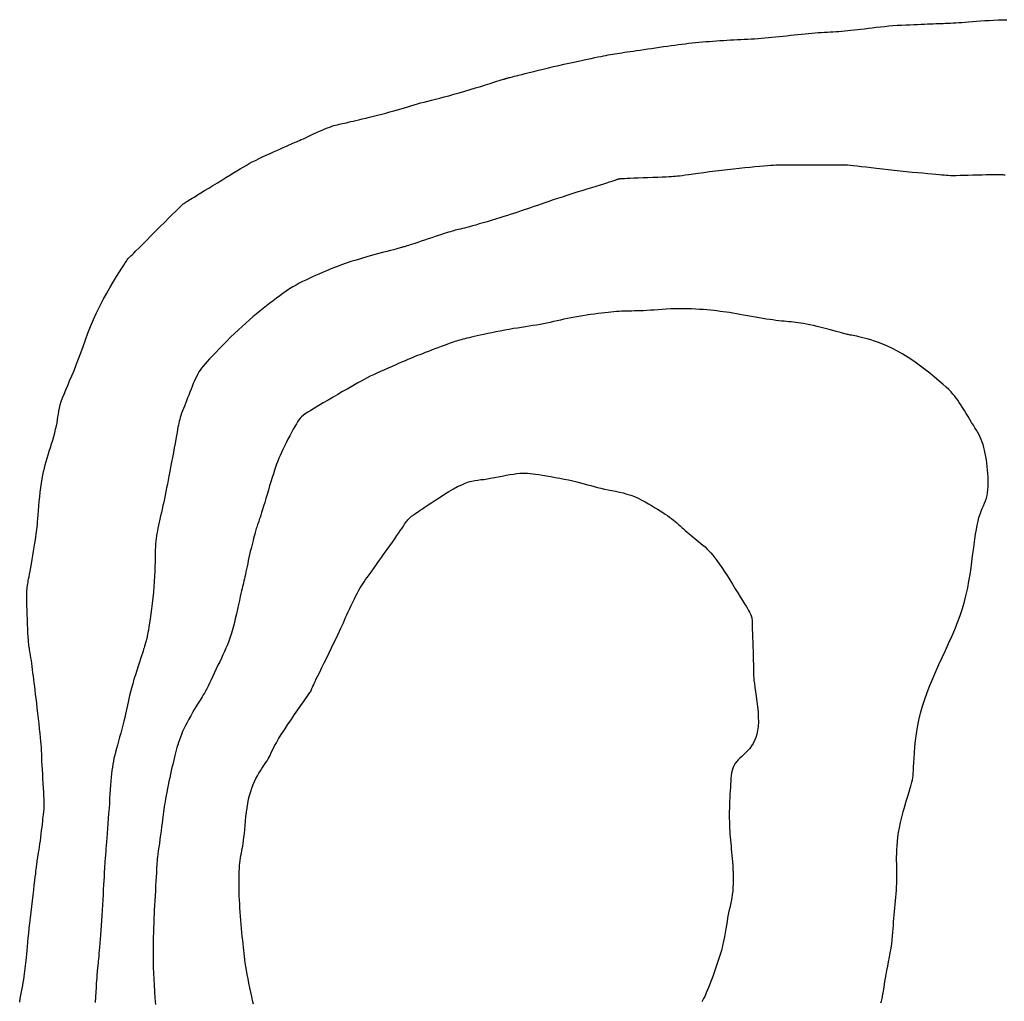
# Model space of a CAD drawing. Header units: millimetres. Extents: x 32690613 to 32693367, y 5343692 to 5344708.
# Tile 129 of 256: x 32692222 to 32692240, y 5344170 to 5344188. Entities that reach past the tile are written whole.
import ezdxf

# ---------------------------------------------------------------- set-up
doc = ezdxf.new("R2010")
doc.units = ezdxf.units.MM
doc.header["$LTSCALE"] = 20
for name, color, linetype in [('02-DGM_HL_495.00', 142, 'Continuous'), ('02-DGM_HL_495.50', 152, 'Continuous'), ('02-DGM_HL_496.00', 162, 'Continuous'), ('02-DGM_HL_496.50', 172, 'Continuous')]:
    doc.layers.add(name, color=color, linetype=linetype)

msp = doc.modelspace()

# ---------------------------------------------------------------- linework, layer by layer
at = {"layer": '02-DGM_HL_495.00', "elevation": 495, "flags": 128}
msp.add_lwpolyline([(32692221.82, 5344169.653), (32692221.831, 5344169.715), (32692221.843, 5344169.777), (32692221.854, 5344169.837), (32692221.864, 5344169.897), (32692221.875, 5344169.954), (32692221.884, 5344170.01), (32692221.893, 5344170.064), (32692221.902, 5344170.116), (32692221.909, 5344170.165), (32692221.915, 5344170.213), (32692221.921, 5344170.261), (32692221.927, 5344170.309), (32692221.932, 5344170.358), (32692221.937, 5344170.41), (32692221.942, 5344170.466), (32692221.948, 5344170.526), (32692221.954, 5344170.592), (32692221.961, 5344170.662), (32692221.968, 5344170.738), (32692221.976, 5344170.819), (32692221.985, 5344170.905), (32692221.994, 5344170.995), (32692222.004, 5344171.089), (32692222.015, 5344171.187), (32692222.027, 5344171.289), (32692222.039, 5344171.393), (32692222.051, 5344171.496), (32692222.064, 5344171.597), (32692222.075, 5344171.693), (32692222.086, 5344171.782), (32692222.096, 5344171.862), (32692222.104, 5344171.931), (32692222.111, 5344171.987), (32692222.116, 5344172.033), (32692222.12, 5344172.07), (32692222.124, 5344172.1), (32692222.127, 5344172.125), (32692222.129, 5344172.148), (32692222.132, 5344172.17), (32692222.136, 5344172.195), (32692222.14, 5344172.223), (32692222.146, 5344172.255), (32692222.152, 5344172.29), (32692222.158, 5344172.33), (32692222.165, 5344172.374), (32692222.173, 5344172.422), (32692222.18, 5344172.473), (32692222.188, 5344172.529), (32692222.196, 5344172.588), (32692222.204, 5344172.649), (32692222.212, 5344172.711), (32692222.219, 5344172.773), (32692222.227, 5344172.833), (32692222.233, 5344172.89), (32692222.239, 5344172.941), (32692222.244, 5344172.987), (32692222.249, 5344173.025), (32692222.252, 5344173.057), (32692222.255, 5344173.082), (32692222.258, 5344173.104), (32692222.259, 5344173.121), (32692222.261, 5344173.136), (32692222.263, 5344173.15), (32692222.264, 5344173.163), (32692222.265, 5344173.176), (32692222.266, 5344173.192), (32692222.267, 5344173.21), (32692222.268, 5344173.234), (32692222.267, 5344173.263), (32692222.267, 5344173.3), (32692222.265, 5344173.347), (32692222.262, 5344173.403), (32692222.259, 5344173.471), (32692222.254, 5344173.548), (32692222.249, 5344173.631), (32692222.244, 5344173.716), (32692222.238, 5344173.802), (32692222.233, 5344173.884), (32692222.229, 5344173.961), (32692222.225, 5344174.028), (32692222.223, 5344174.084), (32692222.221, 5344174.131), (32692222.22, 5344174.173), (32692222.218, 5344174.211), (32692222.217, 5344174.249), (32692222.214, 5344174.291), (32692222.211, 5344174.338), (32692222.206, 5344174.395), (32692222.199, 5344174.463), (32692222.191, 5344174.541), (32692222.182, 5344174.626), (32692222.172, 5344174.717), (32692222.161, 5344174.811), (32692222.15, 5344174.906), (32692222.14, 5344174.999), (32692222.129, 5344175.089), (32692222.119, 5344175.173), (32692222.11, 5344175.251), (32692222.102, 5344175.324), (32692222.093, 5344175.394), (32692222.086, 5344175.46), (32692222.078, 5344175.523), (32692222.07, 5344175.584), (32692222.062, 5344175.644), (32692222.055, 5344175.703), (32692222.047, 5344175.76), (32692222.039, 5344175.815), (32692222.032, 5344175.868), (32692222.025, 5344175.917), (32692222.018, 5344175.961), (32692222.012, 5344176.001), (32692222.006, 5344176.035), (32692222.001, 5344176.063), (32692221.996, 5344176.088), (32692221.992, 5344176.111), (32692221.989, 5344176.136), (32692221.985, 5344176.164), (32692221.982, 5344176.199), (32692221.978, 5344176.242), (32692221.975, 5344176.297), (32692221.971, 5344176.364), (32692221.967, 5344176.442), (32692221.964, 5344176.527), (32692221.96, 5344176.616), (32692221.957, 5344176.705), (32692221.954, 5344176.79), (32692221.951, 5344176.869), (32692221.95, 5344176.938), (32692221.949, 5344176.994), (32692221.948, 5344177.038), (32692221.948, 5344177.072), (32692221.949, 5344177.097), (32692221.95, 5344177.115), (32692221.951, 5344177.129), (32692221.952, 5344177.138), (32692221.953, 5344177.146), (32692221.953, 5344177.153), (32692221.954, 5344177.161), (32692221.954, 5344177.168), (32692221.955, 5344177.177), (32692221.956, 5344177.186), (32692221.957, 5344177.197), (32692221.958, 5344177.21), (32692221.961, 5344177.224), (32692221.963, 5344177.241), (32692221.967, 5344177.262), (32692221.972, 5344177.286), (32692221.977, 5344177.315), (32692221.983, 5344177.349), (32692221.991, 5344177.39), (32692222, 5344177.437), (32692222.01, 5344177.493), (32692222.021, 5344177.557), (32692222.033, 5344177.627), (32692222.046, 5344177.702), (32692222.059, 5344177.778), (32692222.072, 5344177.855), (32692222.085, 5344177.929), (32692222.096, 5344177.999), (32692222.106, 5344178.062), (32692222.115, 5344178.117), (32692222.122, 5344178.165), (32692222.128, 5344178.21), (32692222.134, 5344178.252), (32692222.138, 5344178.295), (32692222.143, 5344178.34), (32692222.147, 5344178.391), (32692222.152, 5344178.449), (32692222.158, 5344178.517), (32692222.163, 5344178.592), (32692222.17, 5344178.673), (32692222.177, 5344178.757), (32692222.186, 5344178.844), (32692222.195, 5344178.93), (32692222.204, 5344179.015), (32692222.215, 5344179.095), (32692222.227, 5344179.169), (32692222.24, 5344179.239), (32692222.254, 5344179.304), (32692222.269, 5344179.367), (32692222.285, 5344179.427), (32692222.302, 5344179.488), (32692222.32, 5344179.548), (32692222.339, 5344179.61), (32692222.359, 5344179.675), (32692222.38, 5344179.741), (32692222.4, 5344179.809), (32692222.421, 5344179.876), (32692222.44, 5344179.943), (32692222.458, 5344180.009), (32692222.474, 5344180.073), (32692222.488, 5344180.133), (32692222.499, 5344180.19), (32692222.508, 5344180.245), (32692222.516, 5344180.298), (32692222.524, 5344180.35), (32692222.533, 5344180.403), (32692222.545, 5344180.458), (32692222.559, 5344180.515), (32692222.577, 5344180.576), (32692222.6, 5344180.642), (32692222.627, 5344180.712), (32692222.658, 5344180.788), (32692222.693, 5344180.869), (32692222.729, 5344180.955), (32692222.768, 5344181.047), (32692222.808, 5344181.143), (32692222.848, 5344181.245), (32692222.889, 5344181.353), (32692222.93, 5344181.465), (32692222.972, 5344181.581), (32692223.016, 5344181.7), (32692223.062, 5344181.821), (32692223.111, 5344181.944), (32692223.163, 5344182.068), (32692223.218, 5344182.191), (32692223.278, 5344182.314), (32692223.34, 5344182.433), (32692223.404, 5344182.549), (32692223.466, 5344182.659), (32692223.527, 5344182.761), (32692223.583, 5344182.853), (32692223.634, 5344182.935), (32692223.677, 5344183.004), (32692223.713, 5344183.059), (32692223.74, 5344183.102), (32692223.761, 5344183.133), (32692223.776, 5344183.156), (32692223.787, 5344183.171), (32692223.795, 5344183.181), (32692223.801, 5344183.188), (32692223.806, 5344183.193), (32692223.811, 5344183.197), (32692223.817, 5344183.203), (32692223.828, 5344183.213), (32692223.843, 5344183.228), (32692223.865, 5344183.249), (32692223.895, 5344183.279), (32692223.935, 5344183.319), (32692223.987, 5344183.37), (32692224.052, 5344183.435), (32692224.126, 5344183.509), (32692224.207, 5344183.59), (32692224.291, 5344183.674), (32692224.376, 5344183.759), (32692224.458, 5344183.841), (32692224.533, 5344183.917), (32692224.599, 5344183.983), (32692224.653, 5344184.037), (32692224.697, 5344184.079), (32692224.73, 5344184.112), (32692224.757, 5344184.138), (32692224.777, 5344184.156), (32692224.794, 5344184.171), (32692224.807, 5344184.182), (32692224.821, 5344184.191), (32692224.835, 5344184.201), (32692224.851, 5344184.212), (32692224.871, 5344184.224), (32692224.895, 5344184.238), (32692224.924, 5344184.256), (32692224.96, 5344184.278), (32692225.003, 5344184.304), (32692225.055, 5344184.336), (32692225.115, 5344184.373), (32692225.184, 5344184.415), (32692225.258, 5344184.46), (32692225.336, 5344184.508), (32692225.415, 5344184.557), (32692225.495, 5344184.605), (32692225.571, 5344184.653), (32692225.644, 5344184.697), (32692225.71, 5344184.738), (32692225.772, 5344184.776), (32692225.829, 5344184.81), (32692225.885, 5344184.843), (32692225.939, 5344184.874), (32692225.994, 5344184.905), (32692226.05, 5344184.935), (32692226.11, 5344184.965), (32692226.173, 5344184.996), (32692226.239, 5344185.027), (32692226.306, 5344185.058), (32692226.373, 5344185.089), (32692226.437, 5344185.117), (32692226.497, 5344185.144), (32692226.552, 5344185.169), (32692226.6, 5344185.19), (32692226.64, 5344185.208), (32692226.673, 5344185.223), (32692226.699, 5344185.235), (32692226.721, 5344185.245), (32692226.739, 5344185.254), (32692226.756, 5344185.261), (32692226.772, 5344185.269), (32692226.789, 5344185.276), (32692226.807, 5344185.284), (32692226.828, 5344185.293), (32692226.852, 5344185.303), (32692226.879, 5344185.314), (32692226.909, 5344185.327), (32692226.942, 5344185.342), (32692226.98, 5344185.358), (32692227.021, 5344185.377), (32692227.067, 5344185.398), (32692227.115, 5344185.421), (32692227.166, 5344185.445), (32692227.219, 5344185.469), (32692227.271, 5344185.493), (32692227.322, 5344185.515), (32692227.371, 5344185.537), (32692227.417, 5344185.555), (32692227.459, 5344185.571), (32692227.498, 5344185.584), (32692227.533, 5344185.596), (32692227.567, 5344185.605), (32692227.599, 5344185.613), (32692227.63, 5344185.621), (32692227.662, 5344185.627), (32692227.694, 5344185.635), (32692227.728, 5344185.642), (32692227.763, 5344185.65), (32692227.802, 5344185.659), (32692227.843, 5344185.669), (32692227.888, 5344185.68), (32692227.937, 5344185.691), (32692227.991, 5344185.704), (32692228.05, 5344185.719), (32692228.115, 5344185.734), (32692228.184, 5344185.751), (32692228.257, 5344185.769), (32692228.331, 5344185.787), (32692228.407, 5344185.806), (32692228.482, 5344185.826), (32692228.555, 5344185.845), (32692228.626, 5344185.864), (32692228.693, 5344185.883), (32692228.756, 5344185.902), (32692228.817, 5344185.921), (32692228.877, 5344185.939), (32692228.935, 5344185.957), (32692228.993, 5344185.974), (32692229.053, 5344185.991), (32692229.113, 5344186.009), (32692229.177, 5344186.025), (32692229.243, 5344186.042), (32692229.312, 5344186.06), (32692229.384, 5344186.078), (32692229.461, 5344186.097), (32692229.542, 5344186.118), (32692229.628, 5344186.141), (32692229.719, 5344186.166), (32692229.815, 5344186.193), (32692229.914, 5344186.222), (32692230.014, 5344186.252), (32692230.113, 5344186.282), (32692230.207, 5344186.311), (32692230.295, 5344186.339), (32692230.375, 5344186.364), (32692230.443, 5344186.385), (32692230.498, 5344186.403), (32692230.541, 5344186.416), (32692230.575, 5344186.427), (32692230.599, 5344186.434), (32692230.617, 5344186.44), (32692230.629, 5344186.444), (32692230.638, 5344186.446), (32692230.644, 5344186.448), (32692230.65, 5344186.45), (32692230.656, 5344186.452), (32692230.663, 5344186.454), (32692230.669, 5344186.456), (32692230.676, 5344186.458), (32692230.685, 5344186.46), (32692230.695, 5344186.462), (32692230.706, 5344186.466), (32692230.72, 5344186.469), (32692230.736, 5344186.474), (32692230.757, 5344186.479), (32692230.782, 5344186.486), (32692230.813, 5344186.494), (32692230.851, 5344186.503), (32692230.897, 5344186.515), (32692230.952, 5344186.529), (32692231.016, 5344186.545), (32692231.089, 5344186.563), (32692231.169, 5344186.583), (32692231.255, 5344186.604), (32692231.344, 5344186.626), (32692231.437, 5344186.648), (32692231.531, 5344186.671), (32692231.626, 5344186.693), (32692231.719, 5344186.714), (32692231.81, 5344186.734), (32692231.898, 5344186.753), (32692231.984, 5344186.772), (32692232.065, 5344186.789), (32692232.141, 5344186.805), (32692232.213, 5344186.82), (32692232.278, 5344186.833), (32692232.337, 5344186.845), (32692232.39, 5344186.856), (32692232.438, 5344186.866), (32692232.483, 5344186.875), (32692232.525, 5344186.883), (32692232.566, 5344186.891), (32692232.606, 5344186.898), (32692232.645, 5344186.904), (32692232.686, 5344186.911), (32692232.729, 5344186.917), (32692232.774, 5344186.923), (32692232.821, 5344186.93), (32692232.87, 5344186.937), (32692232.923, 5344186.944), (32692232.98, 5344186.952), (32692233.04, 5344186.961), (32692233.104, 5344186.97), (32692233.171, 5344186.98), (32692233.242, 5344186.991), (32692233.313, 5344187.002), (32692233.386, 5344187.013), (32692233.459, 5344187.024), (32692233.531, 5344187.035), (32692233.601, 5344187.045), (32692233.67, 5344187.054), (32692233.736, 5344187.063), (32692233.8, 5344187.072), (32692233.863, 5344187.08), (32692233.926, 5344187.087), (32692233.987, 5344187.094), (32692234.049, 5344187.1), (32692234.111, 5344187.107), (32692234.174, 5344187.113), (32692234.237, 5344187.119), (32692234.301, 5344187.124), (32692234.365, 5344187.129), (32692234.429, 5344187.134), (32692234.493, 5344187.139), (32692234.557, 5344187.143), (32692234.621, 5344187.148), (32692234.684, 5344187.151), (32692234.748, 5344187.155), (32692234.811, 5344187.158), (32692234.874, 5344187.161), (32692234.936, 5344187.164), (32692234.999, 5344187.167), (32692235.061, 5344187.171), (32692235.124, 5344187.174), (32692235.186, 5344187.178), (32692235.249, 5344187.183), (32692235.312, 5344187.187), (32692235.375, 5344187.193), (32692235.439, 5344187.198), (32692235.503, 5344187.204), (32692235.568, 5344187.21), (32692235.634, 5344187.217), (32692235.702, 5344187.224), (32692235.77, 5344187.232), (32692235.838, 5344187.24), (32692235.906, 5344187.248), (32692235.973, 5344187.255), (32692236.04, 5344187.262), (32692236.105, 5344187.269), (32692236.168, 5344187.275), (32692236.23, 5344187.28), (32692236.289, 5344187.284), (32692236.346, 5344187.288), (32692236.403, 5344187.292), (32692236.457, 5344187.295), (32692236.511, 5344187.298), (32692236.564, 5344187.301), (32692236.617, 5344187.304), (32692236.669, 5344187.307), (32692236.721, 5344187.311), (32692236.774, 5344187.315), (32692236.827, 5344187.32), (32692236.882, 5344187.325), (32692236.939, 5344187.331), (32692236.997, 5344187.337), (32692237.058, 5344187.344), (32692237.122, 5344187.352), (32692237.188, 5344187.36), (32692237.256, 5344187.368), (32692237.327, 5344187.377), (32692237.4, 5344187.386), (32692237.474, 5344187.394), (32692237.55, 5344187.402), (32692237.626, 5344187.409), (32692237.704, 5344187.415), (32692237.782, 5344187.421), (32692237.86, 5344187.425), (32692237.936, 5344187.43), (32692238.01, 5344187.433), (32692238.082, 5344187.436), (32692238.151, 5344187.439), (32692238.216, 5344187.442), (32692238.276, 5344187.444), (32692238.332, 5344187.446), (32692238.385, 5344187.448), (32692238.434, 5344187.45), (32692238.482, 5344187.452), (32692238.527, 5344187.454), (32692238.572, 5344187.456), (32692238.615, 5344187.457), (32692238.659, 5344187.459), (32692238.704, 5344187.461), (32692238.749, 5344187.463), (32692238.797, 5344187.465), (32692238.846, 5344187.468), (32692238.899, 5344187.471), (32692238.955, 5344187.474), (32692239.015, 5344187.479), (32692239.079, 5344187.484), (32692239.148, 5344187.489), (32692239.22, 5344187.495), (32692239.296, 5344187.5), (32692239.373, 5344187.506), (32692239.452, 5344187.511), (32692239.533, 5344187.515), (32692239.614, 5344187.519), (32692239.695, 5344187.522), (32692239.775, 5344187.524)], dxfattribs=at)
at = {"layer": '02-DGM_HL_495.50', "elevation": 495.5, "flags": 128}
msp.add_lwpolyline([(32692239.746, 5344184.698), (32692239.727, 5344184.698), (32692239.709, 5344184.699), (32692239.69, 5344184.7), (32692239.668, 5344184.701), (32692239.642, 5344184.702), (32692239.611, 5344184.702), (32692239.572, 5344184.703), (32692239.525, 5344184.703), (32692239.468, 5344184.702), (32692239.4, 5344184.7), (32692239.324, 5344184.698), (32692239.242, 5344184.696), (32692239.158, 5344184.693), (32692239.073, 5344184.691), (32692238.992, 5344184.689), (32692238.917, 5344184.687), (32692238.851, 5344184.686), (32692238.795, 5344184.686), (32692238.749, 5344184.686), (32692238.708, 5344184.688), (32692238.67, 5344184.69), (32692238.632, 5344184.693), (32692238.591, 5344184.697), (32692238.543, 5344184.702), (32692238.486, 5344184.708), (32692238.417, 5344184.714), (32692238.338, 5344184.721), (32692238.249, 5344184.729), (32692238.153, 5344184.737), (32692238.051, 5344184.746), (32692237.945, 5344184.756), (32692237.836, 5344184.767), (32692237.727, 5344184.778), (32692237.618, 5344184.79), (32692237.511, 5344184.802), (32692237.407, 5344184.815), (32692237.308, 5344184.827), (32692237.214, 5344184.838), (32692237.128, 5344184.849), (32692237.05, 5344184.858), (32692236.982, 5344184.865), (32692236.925, 5344184.871), (32692236.877, 5344184.875), (32692236.837, 5344184.877), (32692236.804, 5344184.878), (32692236.777, 5344184.878), (32692236.754, 5344184.878), (32692236.734, 5344184.877), (32692236.715, 5344184.876), (32692236.696, 5344184.876), (32692236.675, 5344184.875), (32692236.652, 5344184.875), (32692236.625, 5344184.875), (32692236.592, 5344184.875), (32692236.553, 5344184.875), (32692236.505, 5344184.876), (32692236.448, 5344184.876), (32692236.38, 5344184.877), (32692236.304, 5344184.877), (32692236.223, 5344184.878), (32692236.138, 5344184.879), (32692236.054, 5344184.879), (32692235.971, 5344184.88), (32692235.894, 5344184.88), (32692235.824, 5344184.88), (32692235.764, 5344184.88), (32692235.711, 5344184.879), (32692235.664, 5344184.879), (32692235.619, 5344184.877), (32692235.575, 5344184.875), (32692235.529, 5344184.872), (32692235.479, 5344184.869), (32692235.421, 5344184.864), (32692235.354, 5344184.859), (32692235.278, 5344184.852), (32692235.194, 5344184.845), (32692235.104, 5344184.837), (32692235.008, 5344184.827), (32692234.907, 5344184.817), (32692234.802, 5344184.805), (32692234.694, 5344184.793), (32692234.584, 5344184.78), (32692234.474, 5344184.766), (32692234.366, 5344184.753), (32692234.262, 5344184.739), (32692234.163, 5344184.726), (32692234.073, 5344184.713), (32692233.992, 5344184.702), (32692233.923, 5344184.693), (32692233.868, 5344184.685), (32692233.822, 5344184.679), (32692233.783, 5344184.675), (32692233.748, 5344184.671), (32692233.713, 5344184.668), (32692233.674, 5344184.666), (32692233.628, 5344184.664), (32692233.572, 5344184.661), (32692233.503, 5344184.659), (32692233.424, 5344184.655), (32692233.337, 5344184.652), (32692233.247, 5344184.648), (32692233.158, 5344184.645), (32692233.071, 5344184.641), (32692232.992, 5344184.638), (32692232.923, 5344184.635), (32692232.867, 5344184.633), (32692232.824, 5344184.631), (32692232.791, 5344184.629), (32692232.767, 5344184.628), (32692232.75, 5344184.627), (32692232.738, 5344184.626), (32692232.73, 5344184.625), (32692232.724, 5344184.624), (32692232.718, 5344184.623), (32692232.712, 5344184.622), (32692232.706, 5344184.62), (32692232.7, 5344184.618), (32692232.693, 5344184.616), (32692232.686, 5344184.614), (32692232.677, 5344184.611), (32692232.668, 5344184.608), (32692232.657, 5344184.604), (32692232.643, 5344184.599), (32692232.625, 5344184.594), (32692232.603, 5344184.586), (32692232.575, 5344184.577), (32692232.539, 5344184.565), (32692232.494, 5344184.551), (32692232.44, 5344184.534), (32692232.376, 5344184.515), (32692232.302, 5344184.492), (32692232.221, 5344184.467), (32692232.135, 5344184.44), (32692232.045, 5344184.412), (32692231.953, 5344184.384), (32692231.861, 5344184.355), (32692231.771, 5344184.326), (32692231.685, 5344184.298), (32692231.601, 5344184.271), (32692231.522, 5344184.244), (32692231.445, 5344184.218), (32692231.373, 5344184.193), (32692231.303, 5344184.169), (32692231.236, 5344184.146), (32692231.173, 5344184.124), (32692231.113, 5344184.103), (32692231.055, 5344184.083), (32692230.998, 5344184.064), (32692230.941, 5344184.044), (32692230.883, 5344184.025), (32692230.823, 5344184.005), (32692230.761, 5344183.985), (32692230.695, 5344183.963), (32692230.624, 5344183.941), (32692230.551, 5344183.918), (32692230.475, 5344183.895), (32692230.398, 5344183.871), (32692230.323, 5344183.849), (32692230.25, 5344183.827), (32692230.18, 5344183.807), (32692230.115, 5344183.788), (32692230.056, 5344183.772), (32692230.003, 5344183.757), (32692229.955, 5344183.745), (32692229.912, 5344183.734), (32692229.873, 5344183.724), (32692229.837, 5344183.715), (32692229.803, 5344183.707), (32692229.772, 5344183.699), (32692229.743, 5344183.692), (32692229.714, 5344183.684), (32692229.684, 5344183.676), (32692229.653, 5344183.667), (32692229.619, 5344183.657), (32692229.582, 5344183.645), (32692229.54, 5344183.632), (32692229.491, 5344183.616), (32692229.437, 5344183.598), (32692229.377, 5344183.578), (32692229.314, 5344183.557), (32692229.249, 5344183.535), (32692229.185, 5344183.513), (32692229.122, 5344183.492), (32692229.063, 5344183.472), (32692229.01, 5344183.455), (32692228.964, 5344183.439), (32692228.924, 5344183.427), (32692228.89, 5344183.416), (32692228.862, 5344183.407), (32692228.838, 5344183.4), (32692228.817, 5344183.394), (32692228.8, 5344183.389), (32692228.785, 5344183.385), (32692228.772, 5344183.381), (32692228.759, 5344183.377), (32692228.743, 5344183.372), (32692228.724, 5344183.367), (32692228.698, 5344183.36), (32692228.664, 5344183.351), (32692228.621, 5344183.339), (32692228.565, 5344183.325), (32692228.497, 5344183.307), (32692228.417, 5344183.286), (32692228.329, 5344183.262), (32692228.235, 5344183.237), (32692228.136, 5344183.209), (32692228.037, 5344183.181), (32692227.939, 5344183.152), (32692227.845, 5344183.122), (32692227.757, 5344183.093), (32692227.675, 5344183.064), (32692227.598, 5344183.035), (32692227.525, 5344183.007), (32692227.456, 5344182.978), (32692227.39, 5344182.951), (32692227.326, 5344182.923), (32692227.264, 5344182.896), (32692227.203, 5344182.869), (32692227.143, 5344182.843), (32692227.083, 5344182.816), (32692227.024, 5344182.788), (32692226.965, 5344182.759), (32692226.906, 5344182.729), (32692226.847, 5344182.697), (32692226.788, 5344182.662), (32692226.729, 5344182.626), (32692226.669, 5344182.586), (32692226.609, 5344182.545), (32692226.549, 5344182.502), (32692226.489, 5344182.458), (32692226.428, 5344182.412), (32692226.367, 5344182.365), (32692226.307, 5344182.317), (32692226.246, 5344182.269), (32692226.185, 5344182.22), (32692226.124, 5344182.169), (32692226.061, 5344182.117), (32692225.998, 5344182.063), (32692225.933, 5344182.005), (32692225.867, 5344181.945), (32692225.798, 5344181.882), (32692225.728, 5344181.815), (32692225.657, 5344181.746), (32692225.586, 5344181.675), (32692225.516, 5344181.605), (32692225.449, 5344181.536), (32692225.386, 5344181.471), (32692225.327, 5344181.409), (32692225.275, 5344181.353), (32692225.23, 5344181.304), (32692225.191, 5344181.261), (32692225.158, 5344181.221), (32692225.129, 5344181.185), (32692225.104, 5344181.15), (32692225.081, 5344181.115), (32692225.06, 5344181.079), (32692225.04, 5344181.04), (32692225.02, 5344180.998), (32692224.999, 5344180.952), (32692224.978, 5344180.903), (32692224.957, 5344180.853), (32692224.936, 5344180.801), (32692224.916, 5344180.748), (32692224.895, 5344180.695), (32692224.875, 5344180.643), (32692224.855, 5344180.592), (32692224.835, 5344180.543), (32692224.816, 5344180.495), (32692224.798, 5344180.45), (32692224.782, 5344180.406), (32692224.766, 5344180.364), (32692224.752, 5344180.324), (32692224.74, 5344180.287), (32692224.73, 5344180.253), (32692224.721, 5344180.219), (32692224.714, 5344180.185), (32692224.706, 5344180.15), (32692224.699, 5344180.11), (32692224.691, 5344180.066), (32692224.683, 5344180.016), (32692224.672, 5344179.957), (32692224.66, 5344179.89), (32692224.647, 5344179.815), (32692224.632, 5344179.734), (32692224.616, 5344179.649), (32692224.599, 5344179.561), (32692224.582, 5344179.473), (32692224.566, 5344179.386), (32692224.55, 5344179.302), (32692224.535, 5344179.222), (32692224.52, 5344179.147), (32692224.507, 5344179.075), (32692224.493, 5344179.006), (32692224.48, 5344178.939), (32692224.467, 5344178.874), (32692224.454, 5344178.81), (32692224.44, 5344178.747), (32692224.426, 5344178.684), (32692224.412, 5344178.622), (32692224.398, 5344178.56), (32692224.384, 5344178.499), (32692224.371, 5344178.44), (32692224.358, 5344178.383), (32692224.346, 5344178.328), (32692224.335, 5344178.276), (32692224.325, 5344178.226), (32692224.317, 5344178.179), (32692224.309, 5344178.133), (32692224.303, 5344178.086), (32692224.298, 5344178.037), (32692224.293, 5344177.986), (32692224.29, 5344177.932), (32692224.287, 5344177.872), (32692224.285, 5344177.806), (32692224.284, 5344177.735), (32692224.282, 5344177.658), (32692224.28, 5344177.576), (32692224.277, 5344177.49), (32692224.274, 5344177.4), (32692224.269, 5344177.306), (32692224.262, 5344177.208), (32692224.253, 5344177.107), (32692224.243, 5344177.006), (32692224.231, 5344176.905), (32692224.218, 5344176.807), (32692224.206, 5344176.713), (32692224.193, 5344176.626), (32692224.181, 5344176.547), (32692224.17, 5344176.479), (32692224.161, 5344176.421), (32692224.153, 5344176.375), (32692224.147, 5344176.338), (32692224.141, 5344176.309), (32692224.136, 5344176.286), (32692224.132, 5344176.268), (32692224.129, 5344176.254), (32692224.126, 5344176.242), (32692224.123, 5344176.232), (32692224.12, 5344176.221), (32692224.117, 5344176.211), (32692224.114, 5344176.201), (32692224.111, 5344176.191), (32692224.107, 5344176.18), (32692224.103, 5344176.167), (32692224.099, 5344176.154), (32692224.094, 5344176.138), (32692224.089, 5344176.12), (32692224.082, 5344176.097), (32692224.073, 5344176.071), (32692224.063, 5344176.038), (32692224.051, 5344176), (32692224.036, 5344175.953), (32692224.018, 5344175.898), (32692223.997, 5344175.834), (32692223.974, 5344175.763), (32692223.95, 5344175.686), (32692223.924, 5344175.606), (32692223.899, 5344175.525), (32692223.875, 5344175.444), (32692223.853, 5344175.366), (32692223.833, 5344175.294), (32692223.816, 5344175.227), (32692223.803, 5344175.166), (32692223.791, 5344175.109), (32692223.78, 5344175.054), (32692223.77, 5344175), (32692223.759, 5344174.945), (32692223.747, 5344174.889), (32692223.733, 5344174.828), (32692223.717, 5344174.762), (32692223.699, 5344174.693), (32692223.679, 5344174.62), (32692223.658, 5344174.546), (32692223.637, 5344174.473), (32692223.616, 5344174.4), (32692223.597, 5344174.329), (32692223.579, 5344174.263), (32692223.562, 5344174.201), (32692223.548, 5344174.143), (32692223.535, 5344174.087), (32692223.524, 5344174.033), (32692223.515, 5344173.979), (32692223.506, 5344173.924), (32692223.498, 5344173.867), (32692223.491, 5344173.806), (32692223.485, 5344173.741), (32692223.479, 5344173.671), (32692223.473, 5344173.598), (32692223.467, 5344173.52), (32692223.462, 5344173.44), (32692223.456, 5344173.355), (32692223.451, 5344173.268), (32692223.445, 5344173.178), (32692223.438, 5344173.086), (32692223.432, 5344172.993), (32692223.425, 5344172.901), (32692223.418, 5344172.81), (32692223.412, 5344172.723), (32692223.406, 5344172.641), (32692223.4, 5344172.566), (32692223.394, 5344172.499), (32692223.389, 5344172.441), (32692223.385, 5344172.391), (32692223.381, 5344172.348), (32692223.378, 5344172.312), (32692223.375, 5344172.281), (32692223.373, 5344172.254), (32692223.371, 5344172.23), (32692223.369, 5344172.207), (32692223.367, 5344172.185), (32692223.366, 5344172.163), (32692223.364, 5344172.138), (32692223.363, 5344172.109), (32692223.361, 5344172.075), (32692223.359, 5344172.035), (32692223.357, 5344171.987), (32692223.354, 5344171.93), (32692223.35, 5344171.862), (32692223.346, 5344171.785), (32692223.341, 5344171.701), (32692223.336, 5344171.61), (32692223.331, 5344171.516), (32692223.325, 5344171.42), (32692223.32, 5344171.323), (32692223.314, 5344171.227), (32692223.308, 5344171.134), (32692223.302, 5344171.044), (32692223.296, 5344170.957), (32692223.29, 5344170.875), (32692223.284, 5344170.796), (32692223.278, 5344170.723), (32692223.273, 5344170.654), (32692223.267, 5344170.592), (32692223.262, 5344170.535), (32692223.258, 5344170.483), (32692223.253, 5344170.437), (32692223.249, 5344170.396), (32692223.245, 5344170.36), (32692223.242, 5344170.329), (32692223.239, 5344170.302), (32692223.237, 5344170.279), (32692223.235, 5344170.26), (32692223.233, 5344170.244), (32692223.232, 5344170.231), (32692223.231, 5344170.221), (32692223.23, 5344170.212), (32692223.229, 5344170.204), (32692223.229, 5344170.198), (32692223.228, 5344170.191), (32692223.228, 5344170.185), (32692223.227, 5344170.176), (32692223.226, 5344170.164), (32692223.225, 5344170.146), (32692223.223, 5344170.121), (32692223.221, 5344170.088), (32692223.218, 5344170.044), (32692223.214, 5344169.988), (32692223.209, 5344169.919), (32692223.204, 5344169.837), (32692223.2, 5344169.745), (32692223.195, 5344169.645)], dxfattribs=at)
at = {"layer": '02-DGM_HL_496.00', "elevation": 496, "flags": 128}
msp.add_lwpolyline([(32692237.485, 5344169.64), (32692237.493, 5344169.667), (32692237.5, 5344169.692), (32692237.506, 5344169.717), (32692237.511, 5344169.741), (32692237.516, 5344169.766), (32692237.521, 5344169.793), (32692237.525, 5344169.822), (32692237.53, 5344169.853), (32692237.535, 5344169.889), (32692237.542, 5344169.929), (32692237.549, 5344169.975), (32692237.558, 5344170.027), (32692237.568, 5344170.087), (32692237.581, 5344170.153), (32692237.595, 5344170.226), (32692237.609, 5344170.304), (32692237.625, 5344170.385), (32692237.64, 5344170.468), (32692237.655, 5344170.551), (32692237.668, 5344170.632), (32692237.68, 5344170.711), (32692237.689, 5344170.785), (32692237.697, 5344170.856), (32692237.703, 5344170.923), (32692237.708, 5344170.988), (32692237.712, 5344171.051), (32692237.716, 5344171.114), (32692237.72, 5344171.176), (32692237.725, 5344171.238), (32692237.73, 5344171.301), (32692237.736, 5344171.365), (32692237.742, 5344171.43), (32692237.748, 5344171.494), (32692237.755, 5344171.559), (32692237.76, 5344171.622), (32692237.765, 5344171.686), (32692237.769, 5344171.747), (32692237.771, 5344171.808), (32692237.773, 5344171.868), (32692237.773, 5344171.927), (32692237.773, 5344171.985), (32692237.773, 5344172.044), (32692237.772, 5344172.104), (32692237.771, 5344172.164), (32692237.77, 5344172.226), (32692237.77, 5344172.289), (32692237.771, 5344172.355), (32692237.773, 5344172.423), (32692237.778, 5344172.495), (32692237.784, 5344172.571), (32692237.793, 5344172.65), (32692237.806, 5344172.735), (32692237.822, 5344172.824), (32692237.843, 5344172.919), (32692237.867, 5344173.017), (32692237.892, 5344173.116), (32692237.919, 5344173.214), (32692237.946, 5344173.308), (32692237.972, 5344173.397), (32692237.996, 5344173.477), (32692238.017, 5344173.546), (32692238.034, 5344173.603), (32692238.047, 5344173.651), (32692238.057, 5344173.693), (32692238.065, 5344173.732), (32692238.07, 5344173.771), (32692238.074, 5344173.815), (32692238.077, 5344173.866), (32692238.08, 5344173.928), (32692238.084, 5344174.003), (32692238.088, 5344174.09), (32692238.094, 5344174.189), (32692238.102, 5344174.296), (32692238.114, 5344174.411), (32692238.129, 5344174.531), (32692238.149, 5344174.655), (32692238.174, 5344174.78), (32692238.205, 5344174.907), (32692238.241, 5344175.033), (32692238.282, 5344175.16), (32692238.328, 5344175.287), (32692238.377, 5344175.414), (32692238.429, 5344175.541), (32692238.484, 5344175.668), (32692238.54, 5344175.796), (32692238.598, 5344175.923), (32692238.657, 5344176.05), (32692238.715, 5344176.178), (32692238.772, 5344176.305), (32692238.827, 5344176.432), (32692238.878, 5344176.559), (32692238.926, 5344176.686), (32692238.968, 5344176.813), (32692239.005, 5344176.939), (32692239.036, 5344177.065), (32692239.063, 5344177.189), (32692239.086, 5344177.312), (32692239.106, 5344177.432), (32692239.123, 5344177.55), (32692239.139, 5344177.663), (32692239.153, 5344177.773), (32692239.166, 5344177.879), (32692239.179, 5344177.979), (32692239.192, 5344178.075), (32692239.206, 5344178.166), (32692239.22, 5344178.25), (32692239.235, 5344178.329), (32692239.251, 5344178.402), (32692239.268, 5344178.469), (32692239.288, 5344178.529), (32692239.308, 5344178.584), (32692239.328, 5344178.634), (32692239.349, 5344178.682), (32692239.369, 5344178.728), (32692239.387, 5344178.773), (32692239.403, 5344178.82), (32692239.416, 5344178.868), (32692239.425, 5344178.919), (32692239.432, 5344178.973), (32692239.436, 5344179.029), (32692239.437, 5344179.087), (32692239.436, 5344179.147), (32692239.434, 5344179.209), (32692239.429, 5344179.27), (32692239.424, 5344179.333), (32692239.418, 5344179.395), (32692239.41, 5344179.457), (32692239.402, 5344179.518), (32692239.393, 5344179.577), (32692239.382, 5344179.635), (32692239.37, 5344179.691), (32692239.357, 5344179.744), (32692239.342, 5344179.794), (32692239.326, 5344179.841), (32692239.309, 5344179.886), (32692239.289, 5344179.928), (32692239.269, 5344179.97), (32692239.246, 5344180.012), (32692239.221, 5344180.055), (32692239.194, 5344180.1), (32692239.166, 5344180.147), (32692239.135, 5344180.198), (32692239.103, 5344180.25), (32692239.07, 5344180.305), (32692239.036, 5344180.359), (32692239.003, 5344180.413), (32692238.97, 5344180.466), (32692238.938, 5344180.515), (32692238.909, 5344180.561), (32692238.881, 5344180.603), (32692238.854, 5344180.641), (32692238.826, 5344180.677), (32692238.795, 5344180.714), (32692238.76, 5344180.752), (32692238.719, 5344180.794), (32692238.669, 5344180.841), (32692238.61, 5344180.894), (32692238.54, 5344180.954), (32692238.46, 5344181.021), (32692238.372, 5344181.092), (32692238.278, 5344181.165), (32692238.181, 5344181.239), (32692238.081, 5344181.311), (32692237.98, 5344181.379), (32692237.882, 5344181.441), (32692237.786, 5344181.496), (32692237.693, 5344181.544), (32692237.605, 5344181.585), (32692237.521, 5344181.621), (32692237.442, 5344181.651), (32692237.368, 5344181.677), (32692237.299, 5344181.698), (32692237.237, 5344181.717), (32692237.18, 5344181.732), (32692237.129, 5344181.745), (32692237.084, 5344181.756), (32692237.044, 5344181.765), (32692237.008, 5344181.772), (32692236.978, 5344181.778), (32692236.951, 5344181.783), (32692236.928, 5344181.787), (32692236.909, 5344181.791), (32692236.891, 5344181.795), (32692236.873, 5344181.799), (32692236.854, 5344181.804), (32692236.831, 5344181.81), (32692236.803, 5344181.818), (32692236.768, 5344181.827), (32692236.725, 5344181.839), (32692236.672, 5344181.853), (32692236.611, 5344181.869), (32692236.544, 5344181.887), (32692236.473, 5344181.905), (32692236.4, 5344181.924), (32692236.327, 5344181.942), (32692236.256, 5344181.958), (32692236.19, 5344181.973), (32692236.13, 5344181.985), (32692236.076, 5344181.995), (32692236.026, 5344182.004), (32692235.98, 5344182.011), (32692235.936, 5344182.016), (32692235.894, 5344182.021), (32692235.852, 5344182.025), (32692235.81, 5344182.029), (32692235.767, 5344182.033), (32692235.722, 5344182.037), (32692235.675, 5344182.042), (32692235.625, 5344182.048), (32692235.573, 5344182.054), (32692235.519, 5344182.061), (32692235.461, 5344182.069), (32692235.4, 5344182.078), (32692235.335, 5344182.088), (32692235.268, 5344182.1), (32692235.199, 5344182.112), (32692235.128, 5344182.125), (32692235.058, 5344182.137), (32692234.988, 5344182.15), (32692234.92, 5344182.162), (32692234.855, 5344182.174), (32692234.792, 5344182.184), (32692234.733, 5344182.194), (32692234.675, 5344182.202), (32692234.618, 5344182.21), (32692234.561, 5344182.218), (32692234.503, 5344182.225), (32692234.444, 5344182.231), (32692234.383, 5344182.237), (32692234.318, 5344182.243), (32692234.251, 5344182.249), (32692234.182, 5344182.254), (32692234.11, 5344182.259), (32692234.037, 5344182.262), (32692233.962, 5344182.265), (32692233.886, 5344182.266), (32692233.809, 5344182.265), (32692233.732, 5344182.264), (32692233.655, 5344182.261), (32692233.579, 5344182.257), (32692233.504, 5344182.252), (32692233.431, 5344182.247), (32692233.36, 5344182.242), (32692233.292, 5344182.237), (32692233.228, 5344182.233), (32692233.167, 5344182.23), (32692233.11, 5344182.228), (32692233.056, 5344182.227), (32692233.005, 5344182.225), (32692232.956, 5344182.224), (32692232.908, 5344182.223), (32692232.862, 5344182.222), (32692232.815, 5344182.221), (32692232.769, 5344182.219), (32692232.723, 5344182.216), (32692232.675, 5344182.213), (32692232.626, 5344182.209), (32692232.575, 5344182.204), (32692232.521, 5344182.199), (32692232.465, 5344182.192), (32692232.404, 5344182.185), (32692232.34, 5344182.178), (32692232.273, 5344182.169), (32692232.203, 5344182.16), (32692232.132, 5344182.15), (32692232.06, 5344182.139), (32692231.988, 5344182.127), (32692231.917, 5344182.115), (32692231.848, 5344182.102), (32692231.781, 5344182.089), (32692231.717, 5344182.075), (32692231.654, 5344182.06), (32692231.593, 5344182.046), (32692231.532, 5344182.032), (32692231.471, 5344182.018), (32692231.41, 5344182.004), (32692231.349, 5344181.992), (32692231.286, 5344181.98), (32692231.222, 5344181.969), (32692231.156, 5344181.959), (32692231.089, 5344181.948), (32692231.02, 5344181.938), (32692230.949, 5344181.927), (32692230.875, 5344181.915), (32692230.799, 5344181.903), (32692230.721, 5344181.889), (32692230.642, 5344181.874), (32692230.562, 5344181.859), (32692230.483, 5344181.844), (32692230.406, 5344181.828), (32692230.332, 5344181.813), (32692230.262, 5344181.798), (32692230.197, 5344181.784), (32692230.138, 5344181.771), (32692230.085, 5344181.759), (32692230.037, 5344181.748), (32692229.993, 5344181.738), (32692229.953, 5344181.728), (32692229.917, 5344181.719), (32692229.883, 5344181.71), (32692229.852, 5344181.702), (32692229.823, 5344181.694), (32692229.794, 5344181.686), (32692229.765, 5344181.677), (32692229.735, 5344181.667), (32692229.704, 5344181.657), (32692229.669, 5344181.645), (32692229.63, 5344181.631), (32692229.587, 5344181.615), (32692229.538, 5344181.597), (32692229.484, 5344181.578), (32692229.428, 5344181.557), (32692229.37, 5344181.535), (32692229.311, 5344181.512), (32692229.253, 5344181.49), (32692229.197, 5344181.469), (32692229.145, 5344181.448), (32692229.097, 5344181.429), (32692229.053, 5344181.412), (32692229.01, 5344181.394), (32692228.969, 5344181.377), (32692228.926, 5344181.359), (32692228.882, 5344181.341), (32692228.834, 5344181.32), (32692228.781, 5344181.298), (32692228.722, 5344181.273), (32692228.659, 5344181.246), (32692228.592, 5344181.217), (32692228.523, 5344181.187), (32692228.453, 5344181.156), (32692228.384, 5344181.125), (32692228.317, 5344181.094), (32692228.254, 5344181.064), (32692228.194, 5344181.036), (32692228.138, 5344181.007), (32692228.084, 5344180.979), (32692228.029, 5344180.949), (32692227.972, 5344180.917), (32692227.912, 5344180.883), (32692227.847, 5344180.846), (32692227.774, 5344180.804), (32692227.694, 5344180.758), (32692227.609, 5344180.708), (32692227.519, 5344180.656), (32692227.43, 5344180.604), (32692227.342, 5344180.553), (32692227.258, 5344180.503), (32692227.182, 5344180.457), (32692227.115, 5344180.417), (32692227.06, 5344180.382), (32692227.015, 5344180.352), (32692226.978, 5344180.325), (32692226.948, 5344180.299), (32692226.922, 5344180.272), (32692226.899, 5344180.243), (32692226.876, 5344180.21), (32692226.852, 5344180.171), (32692226.825, 5344180.124), (32692226.796, 5344180.072), (32692226.764, 5344180.015), (32692226.732, 5344179.954), (32692226.699, 5344179.891), (32692226.667, 5344179.828), (32692226.636, 5344179.766), (32692226.607, 5344179.706), (32692226.581, 5344179.65), (32692226.557, 5344179.597), (32692226.535, 5344179.545), (32692226.514, 5344179.493), (32692226.494, 5344179.44), (32692226.475, 5344179.384), (32692226.455, 5344179.326), (32692226.434, 5344179.262), (32692226.412, 5344179.193), (32692226.39, 5344179.119), (32692226.366, 5344179.043), (32692226.343, 5344178.966), (32692226.32, 5344178.888), (32692226.297, 5344178.813), (32692226.276, 5344178.742), (32692226.256, 5344178.675), (32692226.237, 5344178.615), (32692226.22, 5344178.561), (32692226.205, 5344178.513), (32692226.191, 5344178.47), (32692226.178, 5344178.432), (32692226.167, 5344178.398), (32692226.156, 5344178.367), (32692226.147, 5344178.34), (32692226.139, 5344178.315), (32692226.131, 5344178.291), (32692226.124, 5344178.268), (32692226.117, 5344178.245), (32692226.11, 5344178.22), (32692226.102, 5344178.193), (32692226.094, 5344178.164), (32692226.085, 5344178.13), (32692226.075, 5344178.091), (32692226.064, 5344178.049), (32692226.052, 5344178.002), (32692226.04, 5344177.953), (32692226.028, 5344177.901), (32692226.015, 5344177.847), (32692226.002, 5344177.793), (32692225.99, 5344177.738), (32692225.978, 5344177.683), (32692225.967, 5344177.629), (32692225.956, 5344177.576), (32692225.945, 5344177.525), (32692225.935, 5344177.477), (32692225.925, 5344177.43), (32692225.916, 5344177.388), (32692225.907, 5344177.349), (32692225.899, 5344177.313), (32692225.891, 5344177.281), (32692225.883, 5344177.248), (32692225.875, 5344177.215), (32692225.865, 5344177.178), (32692225.855, 5344177.135), (32692225.844, 5344177.086), (32692225.831, 5344177.028), (32692225.816, 5344176.96), (32692225.8, 5344176.884), (32692225.782, 5344176.8), (32692225.763, 5344176.713), (32692225.742, 5344176.624), (32692225.72, 5344176.535), (32692225.698, 5344176.448), (32692225.674, 5344176.366), (32692225.65, 5344176.289), (32692225.625, 5344176.219), (32692225.599, 5344176.153), (32692225.572, 5344176.09), (32692225.545, 5344176.028), (32692225.517, 5344175.968), (32692225.488, 5344175.907), (32692225.458, 5344175.845), (32692225.427, 5344175.78), (32692225.396, 5344175.713), (32692225.365, 5344175.646), (32692225.334, 5344175.58), (32692225.304, 5344175.517), (32692225.275, 5344175.457), (32692225.248, 5344175.401), (32692225.223, 5344175.352), (32692225.2, 5344175.309), (32692225.18, 5344175.272), (32692225.16, 5344175.239), (32692225.14, 5344175.208), (32692225.121, 5344175.177), (32692225.1, 5344175.145), (32692225.077, 5344175.11), (32692225.052, 5344175.07), (32692225.025, 5344175.025), (32692224.994, 5344174.974), (32692224.963, 5344174.918), (32692224.93, 5344174.861), (32692224.897, 5344174.801), (32692224.866, 5344174.741), (32692224.836, 5344174.682), (32692224.808, 5344174.626), (32692224.783, 5344174.572), (32692224.761, 5344174.521), (32692224.742, 5344174.472), (32692224.724, 5344174.424), (32692224.708, 5344174.377), (32692224.694, 5344174.331), (32692224.68, 5344174.284), (32692224.667, 5344174.237), (32692224.654, 5344174.188), (32692224.641, 5344174.137), (32692224.628, 5344174.085), (32692224.616, 5344174.031), (32692224.603, 5344173.975), (32692224.59, 5344173.918), (32692224.576, 5344173.858), (32692224.563, 5344173.796), (32692224.549, 5344173.732), (32692224.535, 5344173.666), (32692224.522, 5344173.601), (32692224.509, 5344173.535), (32692224.496, 5344173.471), (32692224.484, 5344173.41), (32692224.474, 5344173.351), (32692224.464, 5344173.297), (32692224.456, 5344173.247), (32692224.449, 5344173.201), (32692224.442, 5344173.156), (32692224.437, 5344173.112), (32692224.431, 5344173.066), (32692224.425, 5344173.017), (32692224.418, 5344172.964), (32692224.41, 5344172.905), (32692224.401, 5344172.839), (32692224.391, 5344172.767), (32692224.381, 5344172.692), (32692224.37, 5344172.615), (32692224.36, 5344172.54), (32692224.35, 5344172.469), (32692224.341, 5344172.402), (32692224.333, 5344172.344), (32692224.327, 5344172.295), (32692224.322, 5344172.252), (32692224.319, 5344172.215), (32692224.316, 5344172.179), (32692224.313, 5344172.142), (32692224.311, 5344172.101), (32692224.309, 5344172.053), (32692224.306, 5344171.996), (32692224.302, 5344171.928), (32692224.298, 5344171.85), (32692224.293, 5344171.765), (32692224.288, 5344171.676), (32692224.283, 5344171.585), (32692224.278, 5344171.495), (32692224.273, 5344171.408), (32692224.269, 5344171.328), (32692224.265, 5344171.255), (32692224.262, 5344171.189), (32692224.26, 5344171.129), (32692224.257, 5344171.072), (32692224.255, 5344171.017), (32692224.254, 5344170.962), (32692224.252, 5344170.905), (32692224.25, 5344170.845), (32692224.249, 5344170.78), (32692224.247, 5344170.709), (32692224.246, 5344170.634), (32692224.246, 5344170.553), (32692224.246, 5344170.467), (32692224.247, 5344170.376), (32692224.249, 5344170.279), (32692224.252, 5344170.178), (32692224.257, 5344170.071), (32692224.264, 5344169.96), (32692224.272, 5344169.845), (32692224.281, 5344169.727), (32692224.293, 5344169.607)], dxfattribs=at)
at = {"layer": '02-DGM_HL_496.50', "elevation": 496.5, "flags": 128}
msp.add_lwpolyline([(32692226.071, 5344169.614), (32692226.057, 5344169.68), (32692226.041, 5344169.753), (32692226.025, 5344169.831), (32692226.008, 5344169.912), (32692225.99, 5344169.995), (32692225.974, 5344170.077), (32692225.959, 5344170.156), (32692225.945, 5344170.231), (32692225.933, 5344170.3), (32692225.923, 5344170.364), (32692225.914, 5344170.425), (32692225.907, 5344170.482), (32692225.9, 5344170.539), (32692225.894, 5344170.596), (32692225.888, 5344170.654), (32692225.882, 5344170.714), (32692225.876, 5344170.778), (32692225.869, 5344170.846), (32692225.862, 5344170.916), (32692225.856, 5344170.989), (32692225.849, 5344171.063), (32692225.843, 5344171.138), (32692225.837, 5344171.214), (32692225.831, 5344171.29), (32692225.826, 5344171.365), (32692225.822, 5344171.44), (32692225.818, 5344171.513), (32692225.815, 5344171.585), (32692225.813, 5344171.656), (32692225.811, 5344171.724), (32692225.81, 5344171.79), (32692225.81, 5344171.854), (32692225.811, 5344171.916), (32692225.812, 5344171.974), (32692225.815, 5344172.03), (32692225.818, 5344172.084), (32692225.821, 5344172.135), (32692225.826, 5344172.184), (32692225.831, 5344172.23), (32692225.838, 5344172.275), (32692225.844, 5344172.318), (32692225.852, 5344172.359), (32692225.86, 5344172.401), (32692225.868, 5344172.445), (32692225.876, 5344172.49), (32692225.884, 5344172.54), (32692225.892, 5344172.593), (32692225.899, 5344172.653), (32692225.906, 5344172.719), (32692225.913, 5344172.791), (32692225.919, 5344172.866), (32692225.926, 5344172.945), (32692225.934, 5344173.026), (32692225.944, 5344173.107), (32692225.955, 5344173.188), (32692225.968, 5344173.266), (32692225.984, 5344173.341), (32692226.002, 5344173.413), (32692226.022, 5344173.481), (32692226.044, 5344173.546), (32692226.067, 5344173.608), (32692226.092, 5344173.666), (32692226.117, 5344173.72), (32692226.144, 5344173.77), (32692226.17, 5344173.817), (32692226.197, 5344173.861), (32692226.224, 5344173.902), (32692226.25, 5344173.94), (32692226.275, 5344173.976), (32692226.298, 5344174.01), (32692226.32, 5344174.043), (32692226.339, 5344174.076), (32692226.357, 5344174.108), (32692226.373, 5344174.141), (32692226.389, 5344174.176), (32692226.408, 5344174.215), (32692226.429, 5344174.26), (32692226.456, 5344174.311), (32692226.489, 5344174.37), (32692226.529, 5344174.439), (32692226.578, 5344174.518), (32692226.634, 5344174.604), (32692226.694, 5344174.696), (32692226.757, 5344174.789), (32692226.819, 5344174.881), (32692226.878, 5344174.967), (32692226.933, 5344175.047), (32692226.981, 5344175.115), (32692227.019, 5344175.17), (32692227.049, 5344175.213), (32692227.072, 5344175.245), (32692227.088, 5344175.268), (32692227.1, 5344175.284), (32692227.108, 5344175.295), (32692227.113, 5344175.303), (32692227.116, 5344175.309), (32692227.119, 5344175.314), (32692227.121, 5344175.319), (32692227.123, 5344175.325), (32692227.125, 5344175.331), (32692227.127, 5344175.337), (32692227.13, 5344175.344), (32692227.133, 5344175.351), (32692227.136, 5344175.36), (32692227.139, 5344175.37), (32692227.145, 5344175.382), (32692227.152, 5344175.398), (32692227.162, 5344175.419), (32692227.175, 5344175.447), (32692227.193, 5344175.484), (32692227.215, 5344175.53), (32692227.244, 5344175.588), (32692227.278, 5344175.657), (32692227.317, 5344175.737), (32692227.36, 5344175.824), (32692227.405, 5344175.915), (32692227.45, 5344176.007), (32692227.494, 5344176.098), (32692227.536, 5344176.185), (32692227.574, 5344176.265), (32692227.608, 5344176.335), (32692227.637, 5344176.398), (32692227.662, 5344176.454), (32692227.685, 5344176.505), (32692227.707, 5344176.554), (32692227.728, 5344176.601), (32692227.749, 5344176.649), (32692227.771, 5344176.7), (32692227.796, 5344176.754), (32692227.822, 5344176.81), (32692227.85, 5344176.869), (32692227.878, 5344176.928), (32692227.907, 5344176.986), (32692227.935, 5344177.042), (32692227.963, 5344177.095), (32692227.989, 5344177.144), (32692228.013, 5344177.187), (32692228.037, 5344177.226), (32692228.061, 5344177.264), (32692228.086, 5344177.3), (32692228.112, 5344177.338), (32692228.141, 5344177.378), (32692228.174, 5344177.423), (32692228.211, 5344177.474), (32692228.253, 5344177.533), (32692228.299, 5344177.597), (32692228.348, 5344177.666), (32692228.399, 5344177.738), (32692228.451, 5344177.811), (32692228.502, 5344177.883), (32692228.551, 5344177.953), (32692228.598, 5344178.02), (32692228.641, 5344178.082), (32692228.679, 5344178.138), (32692228.715, 5344178.189), (32692228.746, 5344178.235), (32692228.774, 5344178.276), (32692228.799, 5344178.312), (32692228.821, 5344178.344), (32692228.84, 5344178.37), (32692228.856, 5344178.392), (32692228.869, 5344178.41), (32692228.88, 5344178.424), (32692228.89, 5344178.435), (32692228.898, 5344178.444), (32692228.905, 5344178.451), (32692228.911, 5344178.457), (32692228.916, 5344178.462), (32692228.922, 5344178.467), (32692228.927, 5344178.473), (32692228.934, 5344178.478), (32692228.941, 5344178.484), (32692228.949, 5344178.49), (32692228.959, 5344178.498), (32692228.97, 5344178.506), (32692228.984, 5344178.516), (32692229, 5344178.527), (32692229.019, 5344178.541), (32692229.042, 5344178.557), (32692229.071, 5344178.576), (32692229.105, 5344178.599), (32692229.146, 5344178.626), (32692229.194, 5344178.659), (32692229.25, 5344178.697), (32692229.316, 5344178.74), (32692229.388, 5344178.788), (32692229.465, 5344178.839), (32692229.546, 5344178.89), (32692229.627, 5344178.94), (32692229.708, 5344178.987), (32692229.786, 5344179.029), (32692229.859, 5344179.065), (32692229.925, 5344179.093), (32692229.986, 5344179.114), (32692230.043, 5344179.129), (32692230.098, 5344179.14), (32692230.151, 5344179.149), (32692230.205, 5344179.156), (32692230.262, 5344179.162), (32692230.322, 5344179.17), (32692230.386, 5344179.181), (32692230.454, 5344179.193), (32692230.525, 5344179.207), (32692230.596, 5344179.221), (32692230.666, 5344179.235), (32692230.735, 5344179.248), (32692230.8, 5344179.259), (32692230.86, 5344179.268), (32692230.914, 5344179.274), (32692230.963, 5344179.277), (32692231.01, 5344179.277), (32692231.056, 5344179.275), (32692231.102, 5344179.271), (32692231.151, 5344179.265), (32692231.204, 5344179.257), (32692231.264, 5344179.247), (32692231.33, 5344179.237), (32692231.403, 5344179.225), (32692231.481, 5344179.212), (32692231.561, 5344179.198), (32692231.643, 5344179.183), (32692231.725, 5344179.168), (32692231.805, 5344179.151), (32692231.882, 5344179.135), (32692231.954, 5344179.117), (32692232.022, 5344179.099), (32692232.086, 5344179.082), (32692232.149, 5344179.064), (32692232.21, 5344179.047), (32692232.27, 5344179.03), (32692232.331, 5344179.014), (32692232.393, 5344178.999), (32692232.457, 5344178.986), (32692232.523, 5344178.973), (32692232.591, 5344178.96), (32692232.659, 5344178.946), (32692232.728, 5344178.931), (32692232.797, 5344178.914), (32692232.866, 5344178.895), (32692232.934, 5344178.873), (32692233.002, 5344178.847), (32692233.068, 5344178.818), (32692233.133, 5344178.786), (32692233.195, 5344178.753), (32692233.256, 5344178.719), (32692233.314, 5344178.685), (32692233.369, 5344178.651), (32692233.421, 5344178.618), (32692233.47, 5344178.587), (32692233.516, 5344178.557), (32692233.559, 5344178.529), (32692233.6, 5344178.502), (32692233.638, 5344178.475), (32692233.674, 5344178.448), (32692233.709, 5344178.422), (32692233.742, 5344178.396), (32692233.774, 5344178.369), (32692233.804, 5344178.342), (32692233.835, 5344178.314), (32692233.865, 5344178.287), (32692233.895, 5344178.259), (32692233.926, 5344178.231), (32692233.958, 5344178.202), (32692233.991, 5344178.174), (32692234.026, 5344178.145), (32692234.062, 5344178.116), (32692234.099, 5344178.087), (32692234.136, 5344178.058), (32692234.174, 5344178.027), (32692234.211, 5344177.997), (32692234.248, 5344177.965), (32692234.285, 5344177.932), (32692234.321, 5344177.898), (32692234.356, 5344177.862), (32692234.391, 5344177.823), (32692234.427, 5344177.781), (32692234.464, 5344177.735), (32692234.503, 5344177.683), (32692234.544, 5344177.625), (32692234.588, 5344177.561), (32692234.635, 5344177.49), (32692234.685, 5344177.413), (32692234.735, 5344177.334), (32692234.786, 5344177.252), (32692234.836, 5344177.172), (32692234.883, 5344177.095), (32692234.927, 5344177.022), (32692234.967, 5344176.957), (32692235.001, 5344176.9), (32692235.031, 5344176.852), (32692235.055, 5344176.811), (32692235.076, 5344176.776), (32692235.092, 5344176.746), (32692235.106, 5344176.721), (32692235.116, 5344176.699), (32692235.124, 5344176.679), (32692235.13, 5344176.661), (32692235.135, 5344176.643), (32692235.138, 5344176.623), (32692235.14, 5344176.599), (32692235.141, 5344176.569), (32692235.143, 5344176.532), (32692235.144, 5344176.487), (32692235.145, 5344176.43), (32692235.147, 5344176.362), (32692235.15, 5344176.284), (32692235.153, 5344176.201), (32692235.155, 5344176.114), (32692235.158, 5344176.028), (32692235.161, 5344175.944), (32692235.163, 5344175.868), (32692235.164, 5344175.801), (32692235.165, 5344175.746), (32692235.165, 5344175.7), (32692235.165, 5344175.661), (32692235.166, 5344175.625), (32692235.167, 5344175.588), (32692235.171, 5344175.549), (32692235.176, 5344175.502), (32692235.183, 5344175.446), (32692235.193, 5344175.378), (32692235.205, 5344175.299), (32692235.217, 5344175.212), (32692235.229, 5344175.12), (32692235.24, 5344175.025), (32692235.249, 5344174.93), (32692235.254, 5344174.837), (32692235.255, 5344174.749), (32692235.251, 5344174.668), (32692235.242, 5344174.594), (32692235.228, 5344174.527), (32692235.21, 5344174.465), (32692235.188, 5344174.409), (32692235.162, 5344174.358), (32692235.133, 5344174.311), (32692235.1, 5344174.268), (32692235.066, 5344174.229), (32692235.029, 5344174.192), (32692234.992, 5344174.157), (32692234.955, 5344174.123), (32692234.919, 5344174.09), (32692234.886, 5344174.057), (32692234.855, 5344174.023), (32692234.829, 5344173.987), (32692234.808, 5344173.949), (32692234.792, 5344173.909), (32692234.779, 5344173.867), (32692234.769, 5344173.822), (32692234.762, 5344173.774), (32692234.757, 5344173.724), (32692234.753, 5344173.671), (32692234.75, 5344173.616), (32692234.746, 5344173.557), (32692234.743, 5344173.497), (32692234.739, 5344173.434), (32692234.736, 5344173.371), (32692234.733, 5344173.306), (32692234.73, 5344173.242), (32692234.728, 5344173.178), (32692234.727, 5344173.114), (32692234.726, 5344173.052), (32692234.727, 5344172.992), (32692234.728, 5344172.933), (32692234.729, 5344172.874), (32692234.732, 5344172.817), (32692234.734, 5344172.761), (32692234.738, 5344172.706), (32692234.742, 5344172.651), (32692234.747, 5344172.597), (32692234.752, 5344172.543), (32692234.758, 5344172.489), (32692234.763, 5344172.434), (32692234.769, 5344172.379), (32692234.775, 5344172.322), (32692234.78, 5344172.263), (32692234.785, 5344172.202), (32692234.79, 5344172.138), (32692234.793, 5344172.073), (32692234.796, 5344172.006), (32692234.798, 5344171.938), (32692234.798, 5344171.87), (32692234.797, 5344171.802), (32692234.793, 5344171.735), (32692234.788, 5344171.67), (32692234.78, 5344171.607), (32692234.771, 5344171.546), (32692234.759, 5344171.485), (32692234.747, 5344171.426), (32692234.734, 5344171.366), (32692234.721, 5344171.306), (32692234.708, 5344171.246), (32692234.696, 5344171.184), (32692234.685, 5344171.12), (32692234.674, 5344171.053), (32692234.663, 5344170.985), (32692234.651, 5344170.913), (32692234.638, 5344170.838), (32692234.622, 5344170.76), (32692234.604, 5344170.678), (32692234.582, 5344170.592), (32692234.556, 5344170.502), (32692234.527, 5344170.409), (32692234.496, 5344170.316), (32692234.464, 5344170.225), (32692234.432, 5344170.137), (32692234.401, 5344170.055), (32692234.372, 5344169.98), (32692234.346, 5344169.915), (32692234.324, 5344169.861), (32692234.306, 5344169.818), (32692234.291, 5344169.783), (32692234.279, 5344169.755), (32692234.269, 5344169.734), (32692234.26, 5344169.717), (32692234.253, 5344169.704), (32692234.247, 5344169.693), (32692234.242, 5344169.682), (32692234.235, 5344169.671), (32692234.228, 5344169.659)], dxfattribs=at)

doc.saveas('drawing.dxf')
